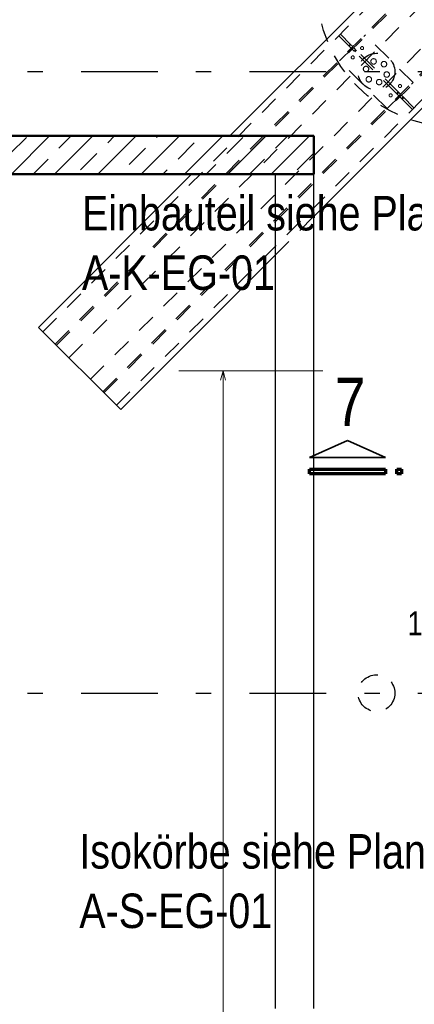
# Model space of a CAD drawing. Header units: millimetres. Extents: x -74 to 79, y 0 to 54.
# Tile 122 of 164: x 5.65 to 8.23, y 29.16 to 35.59. Entities that reach past the tile are written whole.
import ezdxf

# ---------------------------------------------------------------- set-up
doc = ezdxf.new("R2010")
doc.units = ezdxf.units.MM
doc.linetypes.add('DASHDOTX2', pattern=[2, 1, -0.5, 0, -0.5])
doc.linetypes.add('HIDDEN', pattern=[0.375, 0.25, -0.125])
for name, color, linetype, lineweight in [('01_Neubau Türen-Fassade', 7, 'Continuous', 20), ('01_Neubau_Linen', 7, 'Continuous', 20), ('11_Koordinaten zur Einordnung - nicht mit drucken', 7, 'Continuous', 20), ('Achsen', 7, 'Continuous', 20)]:
    doc.layers.add(name, color=color, linetype=linetype, lineweight=lineweight)
doc.styles.add('Arial Narrow', font='ARIALN.TTF')
doc.dimstyles.new('Arch_Strakon_dimstyle', dxfattribs={"dimtxt": 15.75, "dimasz": 1, "dimexe": 1.25, "dimexo": 0.0625, "dimgap": 1, "dimtad": 0, "dimdec": 3, "dimzin": 12, "dimdsep": 46, "dimtxsty": 'Arial Narrow', "dimblk": 'Arrowhead_Tick', "dimsah": 1, "dimcen": 0, "dimse1": 1, "dimse2": 1, "dimclrd": 6, "dimclrt": 2, "dimazin": 0, "dimtfac": 1, "dimtdec": 4, "dimtmove": 0, "dimatfit": 3, "dimldrblk": 'NONE', "dimfxl": 1, "dimtvp": 1, "dimtolj": 1, "dimtzin": 0, "dimlwd": 13, "dimarcsym": 2})

# ---------------------------------------------------------------- blocks, each defined once
blk = doc.blocks.new('Arrowhead_Tick')
at = {"color": 0, "linetype": 'Continuous', "lineweight": -2}
for p, q in [((0, 20), (0, -10)), ((-1, 0), (0, 0)), ((10, 0), (0, 0))]:
    blk.add_line(p, q, dxfattribs=at)
at = {"color": 2, "linetype": 'Continuous', "lineweight": 35}
blk.add_line((4.42, 4.42), (-4.42, -4.42), dxfattribs=at)
blk = doc.blocks.new('*D78')
at = {"layer": '01_Neubau_Linen', "color": 6, "linetype": 'Continuous', "lineweight": 13}
blk.add_line((7.9883, 38.9067), (12.5883, 38.9067), dxfattribs=at)
at = {"layer": 'Defpoints', "color": 0}
for p in [(7.9783, 39.067), (12.5983, 38.9067), (12.5983, 33.3796)]:
    blk.add_point(p, dxfattribs=at)
at = {"layer": '01_Neubau_Linen', "color": 6, "lineweight": 13, "xscale": 0.01, "yscale": 0.01, "zscale": 0.01}
blk.add_blockref('Arrowhead_Tick', (12.5983, 38.9067), dxfattribs=at)
at = {"layer": '01_Neubau_Linen', "color": 6, "lineweight": 13, "xscale": 0.01, "yscale": 0.01, "zscale": 0.01, "rotation": 180}
blk.add_blockref('Arrowhead_Tick', (7.9783, 38.9067), dxfattribs=at)
at = {"layer": '01_Neubau_Linen', "color": 2, "lineweight": -2, "insert": (10.2883, 39.0371), "char_height": 0.1575, "attachment_point": 5, "style": 'Arial Narrow'}
blk.add_mtext('\\A1;4620', dxfattribs=at)
blk = doc.blocks.new('_None')
blk = doc.blocks.new('*D157')
at = {"color": 6, "linetype": 'Continuous', "lineweight": 13}
for p, q in [((8.5486, 31.6), (8.5386, 31.6)), ((8.5586, 31.6), (8.6786, 31.6)), ((8.6886, 31.6), (8.6986, 31.6))]:
    blk.add_line(p, q, dxfattribs=at)
at = {"layer": 'Defpoints', "color": 0}
for p in [(8.6786, 31.6), (8.5586, 31.3048), (8.6786, 31.3048)]:
    blk.add_point(p, dxfattribs=at)
at = {"color": 6, "lineweight": 13, "xscale": 0.01, "yscale": 0.01, "zscale": 0.01}
blk.add_blockref('Arrowhead_Tick', (8.5586, 31.6), dxfattribs=at)
at = {"color": 6, "lineweight": 13, "xscale": 0.01, "yscale": 0.01, "zscale": 0.01, "rotation": 180}
blk.add_blockref('Arrowhead_Tick', (8.6786, 31.6), dxfattribs=at)
at = {"color": 2, "lineweight": 35, "insert": (8.331, 31.65), "char_height": 0.1575, "attachment_point": 5, "style": 'Arial Narrow'}
blk.add_mtext('\\A1;120', dxfattribs=at)

msp = doc.modelspace()

# ---------------------------------------------------------------- hatches: boundary and pattern name
at = {"layer": '11_Koordinaten zur Einordnung - nicht mit drucken', "lineweight": 13}
h = msp.add_hatch(dxfattribs=at)
h.set_pattern_fill('bB', color=6, scale=0.01, angle=45, style=0, pattern_type=2)
h.set_pattern_definition([(45, (0, 0), (-0.1414214, 0.1414214), [0.15, -0.1]), (45, (-0.07071, 0.07071), (-0.1414214, 0.1414214), [])])
h.paths.add_polyline_path([(7.5682756, 34.8348117), (7.5682756, 34.5848117), (4.8086527, 34.5848117), (4.8086527, 34.8348117)])

# ---------------------------------------------------------------- linework, layer by layer
at = {"color": 3, "linetype": 'Continuous', "lineweight": 25}
for p, q in [((7.0212275, 34.8348138), (8.0213789, 35.8349653)), ((7.5684513, 34.3078354), (8.55848, 35.2978641)), ((5.770688, 33.5842744), (6.7712275, 34.5848139)), ((7.3184513, 29.1348022), (7.3184513, 34.5848138)), ((7.5684513, 34.5848117), (7.5682756, 34.5848117)), ((7.5684513, 29.1348055), (7.5684513, 34.5848138)), ((6.3077891, 33.0471732), (7.3184513, 34.0578354)), ((6.3077891, 33.0471732), (5.770688, 33.5842744)), ((5.96896, 33.3859861), (5.7992348, 33.5556722))]:
    msp.add_line(p, q, dxfattribs=at)
at = {"color": 4, "linetype": 'Continuous', "lineweight": 50}
for p, q in [((7.5682756, 34.8348117), (4.8086527, 34.8348117)), ((7.5682753, 34.5848117), (7.5682753, 34.8348117)), ((7.5682756, 34.5848117), (4.8086527, 34.5848117))]:
    msp.add_line(p, q, dxfattribs=at)
at = {"color": 3, "linetype": 'HIDDEN', "lineweight": 25, "ltscale": 0.5}
msp.add_circle((8.4923346, 35.7918213), 0.9, dxfattribs=at)
at = {"layer": '01_Neubau Türen-Fassade', "color": 6, "linetype": 'HIDDEN', "lineweight": 13, "ltscale": 0.5}
for p, q in [((5.7992625, 33.5556999), (8.0478009, 35.8047564)), ((5.8805615, 33.4743643), (8.2104355, 35.8047751)), ((5.8876334, 33.467294), (8.2245776, 35.8047768)), ((7.7324059, 35.4887799), (7.7430125, 35.4993865)), ((7.7991877, 35.4219982), (7.7324059, 35.4887799)), ((7.7373829, 35.3246951), (7.9070886, 35.4944007)), ((7.8097943, 35.4326048), (7.7430125, 35.4993865)), ((8.2182156, 35.1832738), (7.9070886, 35.4944007)), ((7.7981668, 35.423019), (7.8087734, 35.4336256)), ((7.7991877, 35.4219982), (7.8097943, 35.4326048)), ((7.8137232, 35.4074627), (7.7991877, 35.4219982)), ((7.8243298, 35.4180693), (7.8097943, 35.4326048)), ((7.8137232, 35.4074627), (7.8243298, 35.4180693)), ((7.8207943, 35.4003916), (7.8314009, 35.4109982)), ((7.8317943, 35.3893916), (7.8207943, 35.4003916)), ((7.8424009, 35.3999982), (7.8314009, 35.4109982)), ((7.8317943, 35.3893916), (7.8424009, 35.3999982)), ((8.1135603, 35.1076255), (7.8317943, 35.3893916)), ((7.8363506, 35.3848352), (7.8469572, 35.3954418)), ((8.1241669, 35.1182321), (7.8424009, 35.3999982)), ((8.0485099, 35.0135681), (7.7373829, 35.3246951)), ((8.0485099, 35.0135681), (8.2182156, 35.1832738)), ((8.109004, 35.1121819), (8.1196106, 35.1227885)), ((8.1135603, 35.1076255), (8.1241669, 35.1182321)), ((8.1351669, 35.1072321), (8.1241669, 35.1182321)), ((8.1245603, 35.0966255), (8.1135603, 35.1076255)), ((8.1426314, 35.0785544), (8.1316314, 35.0895544)), ((8.153238, 35.089161), (8.142238, 35.100161)), ((8.2129487, 35.0082372), (8.1426314, 35.0785544)), ((8.1426591, 35.0785821), (8.1532657, 35.0891887)), ((8.1472154, 35.0740258), (8.157822, 35.0846324)), ((8.2235553, 35.0188438), (8.153238, 35.089161))]:
    msp.add_line(p, q, dxfattribs=at)
at = {"layer": '01_Neubau Türen-Fassade', "color": 3, "linetype": 'HIDDEN', "lineweight": 25, "ltscale": 0.5}
msp.add_line((7.3184513, 34.0578354), (7.5684513, 34.3078354), dxfattribs=at)
for centre in [(7.9782935, 35.2548119), (7.9786935, 31.1948056)]:
    msp.add_circle(centre, 0.12, dxfattribs=at)
at = {"layer": '01_Neubau Türen-Fassade', "color": 6, "linetype": 'HIDDEN', "lineweight": 13, "ltscale": 0.5}
for centre, radius in [((7.8845256, 35.4082551), 0.01), ((7.8235928, 35.3473222), 0.01), ((7.959746, 35.3215993), 0.0178428), ((8.0273608, 35.3034819), 0.0178428), ((7.9102486, 35.2721018), 0.0178428), ((8.0454782, 35.2358671), 0.0178428), ((7.9283659, 35.204487), 0.0178428), ((7.9959807, 35.1863696), 0.0178428), ((8.132134, 35.1606467), 0.01), ((8.0712011, 35.0997138), 0.01)]:
    msp.add_circle(centre, radius, dxfattribs=at)
at = {"layer": '11_Koordinaten zur Einordnung - nicht mit drucken', "color": 5, "linetype": 'Continuous', "lineweight": 18}
for p, q in [((6.6868721, 33.2998117), (7.6291303, 33.2998117)), ((6.9606672, 33.2398117), (6.9767441, 33.2998117)), ((6.9767441, 28.3625388), (6.9767441, 33.2998117)), ((6.9767441, 33.2998117), (6.9928211, 33.2398117))]:
    msp.add_line(p, q, dxfattribs=at)
at = {"layer": 'Achsen', "color": 3, "linetype": 'DASHDOTX2', "lineweight": 25, "ltscale": 0.5}
for p, q in [((3.849518, 35.2548035), (15.2823728, 35.2548035)), ((3.849518, 31.1948035), (15.2823728, 31.1948035))]:
    msp.add_line(p, q, dxfattribs=at)
at = {"layer": 'Achsen', "color": 2, "linetype": 'Continuous', "lineweight": 35}
for p, q in [((7.7892162, 32.846097), (7.5417244, 32.7335978)), ((8.0367195, 32.7335978), (7.7892162, 32.846097)), ((7.5417244, 32.7335978), (8.0367195, 32.7335978))]:
    msp.add_line(p, q, dxfattribs=at)
at = {"layer": 'Achsen', "color": 1, "linetype": 'Continuous', "lineweight": 70}
for p, q in [((7.5417244, 32.658597), (8.0367195, 32.658597)), ((7.5417244, 32.6285925), (7.5417244, 32.658597)), ((8.0367195, 32.6285925), (7.5417244, 32.6285925)), ((8.0367195, 32.658597), (8.0367195, 32.6285925)), ((8.1117184, 32.658597), (8.1417248, 32.658597)), ((8.1117184, 32.6285925), (8.1117184, 32.658597)), ((8.1417248, 32.6285925), (8.1117184, 32.6285925)), ((8.1417248, 32.658597), (8.1417248, 32.6285925))]:
    msp.add_line(p, q, dxfattribs=at)

# ---------------------------------------------------------------- texts
at = {"layer": '11_Koordinaten zur Einordnung - nicht mit drucken', "color": 1, "lineweight": 70, "style": 'Arial Narrow'}
msp.add_text('Schnitt 7 - 7 für Isokörbe', height=0.315, rotation=90, dxfattribs=at).set_placement((6.7102347, 24.9577338))
at = {"layer": 'Achsen', "color": 4, "lineweight": 50, "style": 'Arial Narrow'}
for s, p in [('Einbauteil siehe Plan', (6.0547321, 34.2174191)), ('A-K-EG-01', (6.0547321, 33.8290673)), ('Isokörbe siehe Plan', (6.037329, 30.0491025)), ('A-S-EG-01', (6.037329, 29.6607506))]:
    msp.add_text(s, height=0.225, dxfattribs=at).set_placement(p)

# ---------------------------------------------------------------- dimensions: what is measured, and where the dimension line sits
at = {"lineweight": 35}
dim = msp.add_linear_dim(base=(8.67863, 31.6), p1=(8.55863, 31.3048117), p2=(8.67863, 31.3048117), text='120', dimstyle='Arch_Strakon_dimstyle', override={"dimscale": 0.01, "dimtxt": 15.75, "dimasz": 1, "dimgap": 5, "dimtad": 1, "dimjust": 0, "dimtih": 0, "dimtoh": 0, "dimdec": 3, "dimdsep": 46, "dimtxsty": 'Arial Narrow', "dimclrd": 6, "dimclrt": 2, "dimtix": 0, "dimtofl": 255, "dimtmove": 2, "dimatfit": 2, "dimfxl": 0, "dimfxlon": 0, "dimtvp": 31.746032, "dimlwd": 13}, dxfattribs=at)
dim.commit()
dim.dimension.update_dxf_attribs({"geometry": '*D157', "text_midpoint": (8.3310425, 31.65), "dimtype": 160})
at = {"layer": '01_Neubau_Linen', "lineweight": -2}
dim = msp.add_linear_dim(base=(12.5982829, 38.9067293), p1=(7.9782795, 39.066951), p2=(12.5982829, 33.3796275), text='4620', dimstyle='Arch_Strakon_dimstyle', override={"dimscale": 0.01, "dimtxt": 15.75, "dimasz": 1, "dimgap": 5, "dimtad": 1, "dimjust": 0, "dimtih": 0, "dimtoh": 0, "dimdec": 6, "dimdsep": 46, "dimtxsty": 'Arial Narrow', "dimclrd": 6, "dimclrt": 2, "dimtix": 1, "dimtofl": 255, "dimtmove": 0, "dimatfit": 2, "dimfxl": 0, "dimfxlon": 0, "dimtvp": 31.746032, "dimlwd": 13}, dxfattribs=at)
dim.commit()
dim.dimension.update_dxf_attribs({"geometry": '*D78', "text_midpoint": (10.2882812, 38.9067293), "dimtype": 160})

# ---------------------------------------------------------------- next in the draw order: texts
at = {"layer": 'Achsen', "color": 1, "lineweight": 70, "insert": (7.7061949, 32.9404867), "char_height": 0.315, "attachment_point": 7, "line_spacing_factor": 0.9, "style": 'Arial Narrow', "bg_fill": 3, "box_fill_scale": 1.2, "bg_fill_color": 256, "bg_fill_true_color": 13158600, "bg_fill_transparency": 0}
msp.add_mtext('7', dxfattribs=at)

# ---------------------------------------------------------------- next in the draw order: linework, layer by layer
at = {"layer": '01_Neubau Türen-Fassade', "color": 6, "linetype": 'HIDDEN', "lineweight": 13, "ltscale": 0.5}
for p, q in [((5.9689681, 33.3859942), (8.3872121, 35.8047955)), ((6.1100993, 33.2448631), (8.52863, 35.6633939)), ((6.1914165, 33.1635458), (8.52863, 35.5007593)), ((6.1984876, 33.1564748), (8.52863, 35.4866172)), ((6.2798049, 33.0751575), (8.52863, 35.3239826))]:
    msp.add_line(p, q, dxfattribs=at)

doc.saveas('drawing.dxf')
